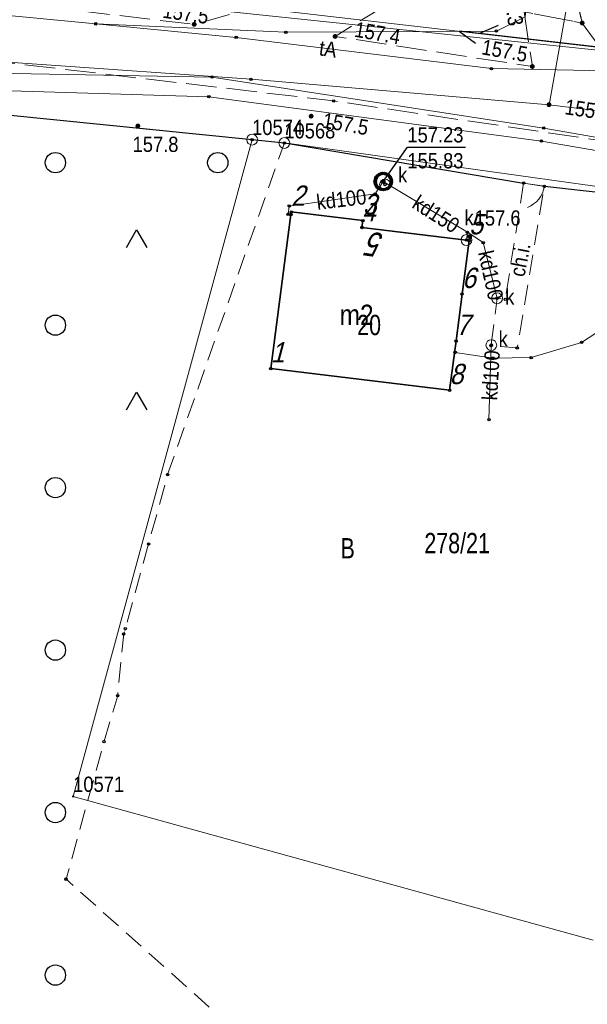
# Model space of a CAD drawing. Header units: metres. Extents: x 5548743 to 5556416, y 5707500 to 5714000.
# Tile 75 of 244: x 5554920 to 5554962, y 5709124 to 5709197. Entities that reach past the tile are written whole.
import ezdxf
from ezdxf.enums import TextEntityAlignment as Align

# ---------------------------------------------------------------- set-up
doc = ezdxf.new("R2010")
doc.units = ezdxf.units.M
for name, pattern in [('1.5_0.75', [2.25, 1.5, -0.75]), ('2.25_0.75', [3, 2.25, -0.75]), ('219-1000', [0]), ('otof_1000', [0]), ('sutp_1000', [0])]:
    doc.linetypes.add(name, pattern=pattern)
doc.layers.get('0').update_dxf_attribs({"color": 2, "lineweight": 5})
doc.styles.get("Standard").update_dxf_attribs({"font": 'Working1250', "width": 0.75})
doc.linetypes.add('902-1000', pattern='A,5,0,[1,ksztalty.shx,S=1,R=0,X=0,Y=0],5', length=10)

# ---------------------------------------------------------------- blocks, each defined once
blk = doc.blocks.new('PUNKTBUD')
at = {"color": 0}
blk.add_circle((0, 0), 0.09, dxfattribs=at)
blk = doc.blocks.new('202')
at = {"color": 0, "linetype": 'Continuous', "lineweight": 0}
blk.add_circle((0, 0), 0.4, dxfattribs=at)
blk = doc.blocks.new('203')
at = {"linetype": 'Continuous', "lineweight": 0}
h = blk.add_hatch(color=0, dxfattribs=at)
edge = h.paths.add_edge_path()
edge.add_arc((0, 0), 0.09, 0, 360)
blk = doc.blocks.new('PW01')
at = {"linetype": 'Continuous', "lineweight": 13}
h = blk.add_hatch(color=0, dxfattribs=at)
edge = h.paths.add_edge_path()
edge.add_arc((0, 0), 0.18, 0, 360)
blk = doc.blocks.new('US22')
at = {"color": 0, "linetype": 'Continuous', "lineweight": 0}
blk.add_circle((0, 0), 0.4, dxfattribs=at)
blk = doc.blocks.new('SUTP')
at = {"color": 0, "linetype": 'Continuous'}
for p, q in [((0, 0), (1.299, 0.75)), ((13.848, 0), (12.549, 0.75)), ((0, 0), (13.848, 0)), ((2.799, -0.75), (1.5, 0)), ((11.049, -0.75), (12.348, 0))]:
    blk.add_line(p, q, dxfattribs=at)
blk = doc.blocks.new('OK04')
at = {"color": 0, "linetype": 'Continuous', "lineweight": 0}
blk.add_arc((2, 0), 2, 120, 180, dxfattribs=at)
blk = doc.blocks.new('OTZK3')
at = {"color": 0, "linetype": 'Continuous'}
for p, q in [((-0.75, -0.433), (0, 0.866)), ((0, 0.866), (0.75, -0.433))]:
    blk.add_line(p, q, dxfattribs=at)
blk = doc.blocks.new('OTZK1')
at = {"color": 0, "linetype": 'Continuous'}
blk.add_circle((0, 0), 0.75, dxfattribs=at)
blk = doc.blocks.new('PIKIETAW1891')
at = {"color": 0}
blk.add_circle((0, 0), 0.09, dxfattribs=at)

msp = doc.modelspace()

# ---------------------------------------------------------------- linework, layer by layer
at = {"layer": '218-kontur użytku gruntowego', "color": 3, "linetype": 'CONTINUOUS', "lineweight": 18, "flags": 128}
for points in [[(5554934.6, 5709197.33), (5554965.22, 5709194.14)], [(5554965.22, 5709194.14), (5554934.6, 5709197.33)], [(5554937.11, 5709187.8), (5554857.11, 5709195.87)], [(5554857.11, 5709195.87), (5554937.11, 5709187.8)], [(5554937.11, 5709187.8), (5554923.89, 5709139.29)], [(5554923.89, 5709139.29), (5554937.11, 5709187.8)], [(5554939.49, 5709187.55), (5554937.11, 5709187.8)], [(5554937.11, 5709187.8), (5554939.49, 5709187.55)], [(5554977.6, 5709182.24), (5554939.49, 5709187.55)], [(5554939.49, 5709187.55), (5554977.6, 5709182.24)], [(5554923.89, 5709139.29), (5554962.31, 5709128.68)], [(5554962.31, 5709128.68), (5554923.89, 5709139.29)]]:
    msp.add_lwpolyline(points, dxfattribs=at)
at = {"layer": '219-działka ewidencyjna', "color": 7, "linetype": '219-1000', "lineweight": 18, "flags": 128}
for points in [[(5554965.22, 5709194.14), (5554934.6, 5709197.33)], [(5554857.11, 5709195.87), (5554937.11, 5709187.8)], [(5554937.11, 5709187.8), (5554923.89, 5709139.29)], [(5554937.11, 5709187.8), (5554939.49, 5709187.55)], [(5554939.49, 5709187.55), (5554977.6, 5709182.24)], [(5554923.89, 5709139.29), (5554962.31, 5709128.68)]]:
    msp.add_lwpolyline(points, dxfattribs=at)
at = {"layer": '312-budynek ewidencyjny', "color": 7, "linetype": 'CONTINUOUS', "lineweight": 35, "flags": 128}
for points in [[(5554938.49, 5709170.89), (5554940, 5709182.46)], [(5554940, 5709182.46), (5554945.29, 5709181.82)], [(5554945.29, 5709181.82), (5554945.22, 5709181.31)], [(5554945.22, 5709181.31), (5554953.14, 5709180.35)], [(5554953.14, 5709180.35), (5554952.62, 5709176.39)], [(5554952.62, 5709176.39), (5554952.18, 5709172.93)], [(5554952.18, 5709172.93), (5554951.7, 5709169.29)], [(5554951.7, 5709169.29), (5554938.49, 5709170.89)]]:
    msp.add_lwpolyline(points, dxfattribs=at)
at = {"layer": 'chodnik', "color": 7, "linetype": '1.5_0.75', "lineweight": 18, "flags": 128}
msp.add_lwpolyline([(5554957.16, 5709184.59), (5554955.81, 5709176), (5554955.2, 5709176.08), (5554954.76, 5709172.59), (5554956.69, 5709172.41), (5554958.7, 5709184.35)], close=True, dxfattribs=at)
at = {"layer": 'furtka', "color": 7, "linetype": 'otof_1000', "lineweight": 18, "flags": 128}
msp.add_lwpolyline([(5554958.7, 5709184.35), (5554957.16, 5709184.59)], dxfattribs=at)
at = {"layer": 'jezdnia', "color": 7, "linetype": '2.25_0.75', "lineweight": 18, "flags": 128}
for points in [[(5554717.46, 5709221.61), (5554716.96, 5709216.34), (5554728.64, 5709215.67), (5554775.93, 5709210.62), (5554782.05, 5709209.96), (5554826.5, 5709205.74), (5554878.37, 5709198.24), (5554943.14, 5709190.66), (5555001.12, 5709182.04), (5555003.76, 5709177.73), (5555010.54, 5709177.44), (5555013.5, 5709180.41), (5555057.53, 5709174.57), (5555076.46, 5709171.71), (5555082.17, 5709172.29), (5555083.25, 5709176.06), (5555059.01, 5709179.27), (5555001.7, 5709187.38), (5554966.18, 5709191.8), (5554963.34, 5709193.88), (5554961.49, 5709196.41), (5554957.2, 5709197.24), (5554957.81, 5709193.2), (5554943.24, 5709195.42), (5554947.46, 5709198.02), (5554940.45, 5709198.43), (5554932.83, 5709196.31), (5554879.01, 5709202.67), (5554826.73, 5709209.45), (5554775.98, 5709215.02), (5554763.05, 5709216.14), (5554728.6, 5709219.93)], [(5554940.45, 5709198.43), (5554947.46, 5709198.02), (5554955.82, 5709204.87), (5554957.2, 5709197.24), (5554961.49, 5709196.41), (5554960.77, 5709199.54), (5554961.4, 5709211.6), (5554956.63, 5709212.04), (5554953.96, 5709208.42), (5554948.12, 5709203.2), (5554946.17, 5709201.46), (5554943.68, 5709200.14)]]:
    msp.add_lwpolyline(points, close=True, dxfattribs=at)
at = {"layer": 'ogrodzenie trwałe', "color": 7, "linetype": '902-1000', "lineweight": 25, "flags": 128}
for points in [[(5554767.49, 5709206.27), (5554857.11, 5709195.87), (5554937.11, 5709187.8), (5554939.49, 5709187.55)], [(5554939.49, 5709187.55), (5554957.16, 5709184.59)], [(5554958.7, 5709184.35), (5554977.6, 5709182.24), (5555003.43, 5709178.26)]]:
    msp.add_lwpolyline(points, dxfattribs=at)
at = {"layer": 'przewód kanalizacyjny', "color": 34, "linetype": 'CONTINUOUS', "lineweight": 18, "flags": 128}
for points in [[(5554939.97, 5709182.26), (5554939.77, 5709182.29), (5554939.85, 5709182.89), (5554946.2, 5709183.79), (5554946.8, 5709184.71)], [(5554953.01, 5709180.96), (5554946.8, 5709184.71)], [(5554953.01, 5709180.96), (5554952.94, 5709180.38)], [(5554955.2, 5709176.08), (5554954.18, 5709180.19), (5554953.01, 5709180.96)], [(5554954.78, 5709172.62), (5554954.6, 5709167.12)]]:
    msp.add_lwpolyline(points, dxfattribs=at)
at = {"layer": 'przewód telekomunikacyjny napowietrzny', "color": 30, "linetype": 'sutp_1000', "lineweight": 18, "flags": 128}
msp.add_lwpolyline([(5554924.33, 5709199.06), (5554966.17, 5709194.22)], dxfattribs=at)
msp.add_lwpolyline([(5554924.33, 5709199.06), (5554966.17, 5709194.22)], dxfattribs=at)
at = {"layer": 'przewód telekomunikacyjny podziemny', "color": 30, "linetype": 'CONTINUOUS', "lineweight": 18, "flags": 128}
for points in [[(5554925.56, 5709196.35), (5554939.6, 5709195.73), (5554955.15, 5709195.82), (5554957.28, 5709196.88), (5554960.04, 5709223.33)], [(5554925.56, 5709196.35), (5554939.6, 5709195.73), (5554955.15, 5709195.82), (5554957.28, 5709196.88), (5554960.04, 5709223.33)], [(5554925.56, 5709196.35), (5554913.94, 5709197.47), (5554852.96, 5709205.89), (5554828.91, 5709209.01), (5554789.82, 5709213.85), (5554763.3, 5709216.16), (5554727.66, 5709221.01), (5554714.2, 5709222.86)], [(5554714.01, 5709216.59), (5554713.9, 5709215.42), (5554727.27, 5709213.85), (5554762.04, 5709209.65), (5554789.46, 5709206.89), (5554828.23, 5709202.12), (5554850.71, 5709199.22), (5554908.67, 5709191.73), (5554933.91, 5709190.97), (5554958.48, 5709187.69), (5555003.43, 5709179.99), (5555037.45, 5709174.45), (5555074.43, 5709169.6)], [(5554714.01, 5709216.59), (5554727.68, 5709215.19), (5554762.17, 5709211.02), (5554789.45, 5709208.5), (5554828.27, 5709204.42), (5554851.1, 5709201.05), (5554908.76, 5709192.88), (5554934.14, 5709192.42), (5554958.65, 5709188.65), (5555002.81, 5709180.94), (5555037.7, 5709175.74), (5555074.67, 5709170.26)], [(5554925.56, 5709196.35), (5554935.93, 5709195.35), (5554954.79, 5709193.04), (5554965.71, 5709192.82)], [(5554925.56, 5709196.35), (5554935.93, 5709195.35), (5554954.79, 5709193.04), (5554965.71, 5709192.82)]]:
    msp.add_lwpolyline(points, dxfattribs=at)
at = {"layer": 'przewód wodociągowy', "color": 5, "linetype": 'CONTINUOUS', "lineweight": 18, "flags": 128}
for points in [[(5554994.78, 5709449.24), (5554994.53, 5709443.14), (5554986.57, 5709390.91), (5554981.42, 5709347.23), (5554974.91, 5709292.13), (5554969.9, 5709251.78), (5554969.07, 5709245.86), (5554967.8, 5709239.23), (5554959.04, 5709190.38)], [(5554994.78, 5709449.24), (5554994.53, 5709443.14), (5554986.57, 5709390.91), (5554981.42, 5709347.23), (5554974.91, 5709292.13), (5554969.9, 5709251.78), (5554969.07, 5709245.86), (5554967.8, 5709239.23), (5554959.04, 5709190.38)], [(5554959.04, 5709190.38), (5554937.03, 5709192.26), (5554904.65, 5709194.53), (5554862.86, 5709200.97), (5554830.73, 5709205.41), (5554781.39, 5709210.41), (5554774.5, 5709211.14), (5554761.18, 5709212.2), (5554723.86, 5709216.19), (5554697.55, 5709218.93), (5554690.19, 5709218.76), (5554687.21, 5709193.04), (5554688.15, 5709180.99), (5554690.96, 5709170.79)], [(5554959.04, 5709190.38), (5554969.39, 5709189.12), (5555001.77, 5709184.16), (5555010.35, 5709182.08)], [(5554969.39, 5709189.12), (5554967.91, 5709182.77), (5554964.92, 5709175.07), (5554961.45, 5709172.82), (5554957.72, 5709171.7), (5554954.91, 5709171.67), (5554952.11, 5709172.08)]]:
    msp.add_lwpolyline(points, dxfattribs=at)
at = {"layer": 'rzedna-Atr2', "color": 7, "flags": 128}
msp.add_lwpolyline([(5554946.8, 5709184.71), (5554948.58, 5709187.24), (5554952.863, 5709187.24)], dxfattribs=at)
at = {"layer": 'skarpa nieumocniona', "color": 7, "linetype": '1.5_0.75', "lineweight": 18, "flags": 128}
msp.add_lwpolyline([(5554961.4, 5709211.6), (5554960.77, 5709199.54), (5554961.49, 5709196.41), (5554963.34, 5709193.88), (5554966.18, 5709191.8), (5555001.7, 5709187.38), (5555059.01, 5709179.27), (5555083.25, 5709176.06), (5555121.43, 5709171.58), (5555200.24, 5709160.42), (5555208.2, 5709166.23), (5555212.58, 5709185.53), (5555210.51, 5709185.21), (5555205.64, 5709167.33), (5555173.19, 5709169.47), (5555014.3, 5709188.43), (5554979.42, 5709192.9), (5554963.33, 5709198.74), (5554964.44, 5709200.72)], close=True, dxfattribs=at)
msp.add_lwpolyline([(5554961.4, 5709211.6), (5554960.77, 5709199.54), (5554961.49, 5709196.41), (5554963.34, 5709193.88), (5554966.18, 5709191.8), (5555001.7, 5709187.38), (5555059.01, 5709179.27), (5555083.25, 5709176.06), (5555121.43, 5709171.58), (5555200.24, 5709160.42), (5555208.2, 5709166.23), (5555212.58, 5709185.53), (5555210.51, 5709185.21), (5555205.64, 5709167.33), (5555173.19, 5709169.47), (5555014.3, 5709188.43), (5554979.42, 5709192.9), (5554963.33, 5709198.74), (5554964.44, 5709200.72)], close=True, dxfattribs=at)
at = {"layer": 'studnia kanalizacyjna', "color": 34, "linetype": 'CONTINUOUS', "lineweight": 18, "flags": 128}
msp.add_lwpolyline([(5554946.78, 5709185.31), (5554946.88, 5709185.3), (5554946.99, 5709185.27), (5554947.09, 5709185.23), (5554947.18, 5709185.18), (5554947.25, 5709185.11), (5554947.31, 5709185.02), (5554947.35, 5709184.93), (5554947.39, 5709184.82), (5554947.4, 5709184.72), (5554947.39, 5709184.62), (5554947.36, 5709184.52), (5554947.32, 5709184.42), (5554947.27, 5709184.33), (5554947.2, 5709184.26), (5554947.11, 5709184.19), (5554947.02, 5709184.15), (5554946.91, 5709184.12), (5554946.81, 5709184.11), (5554946.71, 5709184.12), (5554946.61, 5709184.14), (5554946.51, 5709184.18), (5554946.42, 5709184.24), (5554946.35, 5709184.31), (5554946.28, 5709184.4), (5554946.24, 5709184.49), (5554946.21, 5709184.59), (5554946.2, 5709184.69), (5554946.21, 5709184.79), (5554946.23, 5709184.9), (5554946.27, 5709185), (5554946.33, 5709185.09), (5554946.4, 5709185.16), (5554946.49, 5709185.22), (5554946.59, 5709185.26), (5554946.68, 5709185.3)], close=True, dxfattribs=at)
at = {"layer": 'teren zalesiony', "color": 7, "linetype": '1.5_0.75', "lineweight": 18, "flags": 128}
msp.add_lwpolyline([(5554767.49, 5709206.27), (5554772.78, 5709181.8), (5554776.61, 5709167.89), (5554790.44, 5709124.91), (5554795.71, 5709127.71), (5554796.1, 5709122.9), (5554791.4, 5709120.25), (5554795.42, 5709095.54), (5554802.86, 5709050.38), (5554963.6, 5709049.01), (5554965.73, 5709064.25), (5554965.39, 5709079.34), (5554968.14, 5709086.47), (5554970.76, 5709097.04), (5554959.14, 5709101.21), (5554923.37, 5709133.18), (5554926.17, 5709143.33), (5554927.18, 5709146.74), (5554927.63, 5709151.29), (5554927.74, 5709151.67), (5554929.46, 5709157.94), (5554930.87, 5709163.06), (5554939.49, 5709187.55), (5554937.11, 5709187.8), (5554857.11, 5709195.87)], close=True, dxfattribs=at)

# ---------------------------------------------------------------- block references
at = {"layer": '202-punkt graniczny', "color": 7, "linetype": 'CONTINUOUS', "lineweight": 18}
for p in [(5554937.11, 5709187.8), (5554939.49, 5709187.55)]:
    msp.add_blockref('202', p, dxfattribs=at)
at = {"layer": '203-punkt graniczny', "color": 7, "linetype": 'CONTINUOUS', "lineweight": 18}
msp.add_blockref('203', (5554923.89, 5709139.29), dxfattribs=at)
at = {"layer": 'furtka', "color": 7, "linetype": 'CONTINUOUS', "lineweight": 18, "rotation": 171.142}
msp.add_blockref('OK04', (5554958.7, 5709184.35), dxfattribs=at)
at = {"layer": 'pikieta naturalna', "color": 7, "linetype": 'CONTINUOUS', "lineweight": 13}
for p in [(5554932.83, 5709196.31), (5554961.49, 5709196.41), (5554943.24, 5709195.42), (5554957.81, 5709193.2), (5554941.47, 5709189.53), (5554928.67, 5709188.81), (5554953.19, 5709180.63)]:
    msp.add_blockref('PW01', p, dxfattribs=at)
at = {"layer": 'przewód telekomunikacyjny napowietrzny', "color": 30, "linetype": 'CONTINUOUS', "lineweight": 18, "rotation": 173.401}
msp.add_blockref('SUTP', (5554966.17, 5709194.22), dxfattribs=at)
msp.add_blockref('SUTP', (5554966.17, 5709194.22), dxfattribs=at)
at = {"layer": 'Punkt budynku', "color": 5, "linetype": 'CONTINUOUS', "lineweight": 13}
for p in [(5554940, 5709182.46), (5554945.29, 5709181.82), (5554945.22, 5709181.31), (5554953.14, 5709180.35), (5554952.62, 5709176.39), (5554955.2, 5709176.08), (5554952.18, 5709172.93), (5554954.78, 5709172.62), (5554938.49, 5709170.89), (5554951.7, 5709169.29)]:
    msp.add_blockref('PUNKTBUD', p, dxfattribs=at)
at = {"layer": 'Punkt roboczy BDOT GESUT K1', "color": 6, "linetype": 'CONTINUOUS', "lineweight": 18}
for p in [(5554925.56, 5709196.35), (5554925.56, 5709196.35), (5554925.56, 5709196.35), (5554925.56, 5709196.35), (5554925.56, 5709196.35), (5554932.83, 5709196.31), (5554932.83, 5709196.31), (5554961.49, 5709196.41), (5554961.49, 5709196.41), (5554961.49, 5709196.41), (5554961.49, 5709196.41), (5554939.6, 5709195.73), (5554939.6, 5709195.73), (5554943.24, 5709195.42), (5554943.24, 5709195.42), (5554955.15, 5709195.82), (5554955.15, 5709195.82), (5554935.93, 5709195.35), (5554935.93, 5709195.35), (5554954.79, 5709193.04), (5554954.79, 5709193.04), (5554957.81, 5709193.2), (5554957.81, 5709193.2), (5554934.14, 5709192.42), (5554937.03, 5709192.26), (5554933.91, 5709190.97), (5554943.14, 5709190.66), (5554959.04, 5709190.38), (5554959.04, 5709190.38), (5554959.04, 5709190.38), (5554959.04, 5709190.38), (5554959.04, 5709190.38), (5554941.47, 5709189.53), (5554928.67, 5709188.81), (5554958.65, 5709188.65), (5554937.11, 5709187.8), (5554937.11, 5709187.8), (5554939.49, 5709187.55), (5554939.49, 5709187.55), (5554939.49, 5709187.55), (5554958.48, 5709187.69), (5554946.49, 5709185.22), (5554946.59, 5709185.26), (5554946.68, 5709185.3), (5554946.78, 5709185.31), (5554946.88, 5709185.3), (5554946.99, 5709185.27), (5554947.09, 5709185.23), (5554946.2, 5709184.69), (5554946.21, 5709184.79), (5554946.21, 5709184.59), (5554946.23, 5709184.9), (5554946.24, 5709184.49), (5554946.27, 5709185), (5554946.33, 5709185.09), (5554946.4, 5709185.16), (5554946.8, 5709184.71), (5554946.8, 5709184.71), (5554946.93, 5709184.48), (5554947.18, 5709185.18), (5554947.25, 5709185.11), (5554947.31, 5709185.02), (5554947.35, 5709184.93), (5554947.36, 5709184.52), (5554947.39, 5709184.82), (5554947.39, 5709184.62), (5554947.4, 5709184.72), (5554957.16, 5709184.59), (5554957.16, 5709184.59), (5554957.16, 5709184.59), (5554946.2, 5709183.79), (5554946.28, 5709184.4), (5554946.35, 5709184.31), (5554946.42, 5709184.24), (5554946.51, 5709184.18), (5554946.61, 5709184.14), (5554946.71, 5709184.12), (5554946.81, 5709184.11), (5554946.91, 5709184.12), (5554947.02, 5709184.15), (5554947.11, 5709184.19), (5554947.2, 5709184.26), (5554947.27, 5709184.33), (5554947.32, 5709184.42), (5554958.7, 5709184.35), (5554958.7, 5709184.35), (5554958.7, 5709184.35), (5554939.85, 5709182.89), (5554939.77, 5709182.29), (5554939.97, 5709182.26), (5554953.01, 5709180.96), (5554953.01, 5709180.96), (5554953.01, 5709180.96), (5554952.94, 5709180.38), (5554952.94, 5709180.38), (5554953.19, 5709180.63), (5554954.18, 5709180.19), (5554955.2, 5709176.08), (5554955.2, 5709176.08), (5554955.2, 5709176.08), (5554955.81, 5709176), (5554954.76, 5709172.59), (5554954.78, 5709172.62), (5554954.78, 5709172.62), (5554956.69, 5709172.41), (5554961.45, 5709172.82), (5554952.11, 5709172.08), (5554954.91, 5709171.67), (5554957.72, 5709171.7), (5554954.6, 5709167.12), (5554930.87, 5709163.06), (5554929.46, 5709157.94), (5554927.63, 5709151.29), (5554927.74, 5709151.67), (5554927.18, 5709146.74), (5554926.17, 5709143.33), (5554923.37, 5709133.18)]:
    msp.add_blockref('PIKIETAW1891', p, dxfattribs=at)
at = {"layer": 'rzedna', "color": 5, "linetype": 'CONTINUOUS', "lineweight": 18}
msp.add_blockref('PW01', (5554959.04, 5709190.38), dxfattribs=at)
at = {"layer": 'rzedna', "color": 34, "linetype": 'CONTINUOUS', "lineweight": 18}
msp.add_blockref('PW01', (5554946.8, 5709184.71), dxfattribs=at)
at = {"layer": 'teren zalesiony', "color": 7, "linetype": 'CONTINUOUS', "lineweight": 18}
for name, p in [('OTZK1', (5554922.576, 5709186.096)), ('OTZK1', (5554934.576, 5709186.096)), ('OTZK3', (5554928.576, 5709180.276)), ('OTZK1', (5554922.576, 5709174.096)), ('OTZK3', (5554928.576, 5709168.276)), ('OTZK1', (5554922.576, 5709162.096)), ('OTZK1', (5554922.576, 5709150.096)), ('OTZK1', (5554922.576, 5709138.096)), ('OTZK1', (5554922.576, 5709126.096))]:
    msp.add_blockref(name, p, dxfattribs=at)
at = {"layer": 'właz do komory lub kanału - okrągły', "color": 7, "linetype": 'CONTINUOUS', "lineweight": 18}
for p in [(5554946.93, 5709184.48), (5554952.94, 5709180.38), (5554955.2, 5709176.08), (5554954.78, 5709172.62)]:
    msp.add_blockref('US22', p, dxfattribs=at)

# ---------------------------------------------------------------- texts
at = {"layer": '202-punkt graniczny-Atr103', "color": 7, "width": 0.9}
for s, p in [('10574', (5554937.11, 5709187.8)), ('10574', (5554937.11, 5709187.8)), ('10568', (5554939.49, 5709187.55)), ('10568', (5554939.49, 5709187.55))]:
    msp.add_text(s, height=1.125, dxfattribs=at).set_placement(p, align=Align.BOTTOM_LEFT)
at = {"layer": '203-punkt graniczny-Atr103', "color": 7, "width": 0.9}
msp.add_text('10571', height=1.125, dxfattribs=at).set_placement((5554923.89, 5709139.29), align=Align.BOTTOM_LEFT)
msp.add_text('10571', height=1.125, dxfattribs=at).set_placement((5554923.89, 5709139.29), align=Align.BOTTOM_LEFT)
at = {"layer": '210-oznaczenie konturu użytku gruntowego', "color": 3, "linetype": 'CONTINUOUS', "lineweight": 18, "width": 0.79}
msp.add_text('B', height=1.5, dxfattribs=at).set_placement((5554943.64, 5709156.87))
at = {"layer": '211-numer działki ewidencyjnej', "color": 7, "linetype": 'CONTINUOUS', "lineweight": 18, "width": 0.79}
msp.add_text('278/21', height=1.5, dxfattribs=at).set_placement((5554949.83, 5709157.25))
at = {"layer": '238-Punkt adresowy budynku', "color": 7, "linetype": 'CONTINUOUS', "lineweight": 18, "oblique": 15, "width": 0.79}
msp.add_text('5', height=1.8, rotation=171.773, dxfattribs=at).set_placement((5554946.4, 5709180.92), align=Align.CENTER)
at = {"layer": '312-oznaczenie budynku ewidencyjnego', "color": 7, "linetype": 'CONTINUOUS', "lineweight": 18, "width": 0.79}
msp.add_text('20', height=1.5, dxfattribs=at).set_placement((5554944.87, 5709173.36))
at = {"layer": '312-oznaczenie budynku ewidencyjnego-Atr117', "color": 7, "width": 0.9}
msp.add_text('m2', height=1.5, dxfattribs=at).set_placement((5554944.83, 5709174.86), align=Align.MIDDLE_CENTER)
at = {"layer": 'chodnik-Atr17', "color": 7, "width": 0.9}
msp.add_text('ch.i.', height=1.125, rotation=79.144, dxfattribs=at).set_placement((5554957.22, 5709177.61))
at = {"layer": 'pikieta naturalna-Atr2', "color": 7, "width": 0.9}
for s, rotation, p in [('157.3', 278.903, (5554955.53, 5709199.48)), ('157.5', 351.958, (5554930.45, 5709196.81)), ('157.4', 350.033, (5554944.61, 5709195.41)), ('157.5', 350.033, (5554954, 5709194.11)), ('157.5', 350.235, (5554942.25, 5709188.69))]:
    msp.add_text(s, height=1.125, rotation=rotation, dxfattribs=at).set_placement(p)
for s, p in [('157.8', (5554928.28, 5709186.89)), ('157.6', (5554953.55, 5709181.45))]:
    msp.add_text(s, height=1.125, dxfattribs=at).set_placement(p)
at = {"layer": 'przewód kanalizacyjny-Atr1', "color": 34, "width": 0.9}
for s, rotation, p in [('kd100', 6.804, (5554941.87, 5709183.17)), ('kd150', -32.441, (5554949.14, 5709183.29)), ('kd100', -77.471, (5554954.34, 5709179.58)), ('kd100', 86.872, (5554954.65, 5709168.55))]:
    msp.add_text(s, height=1.125, rotation=rotation, dxfattribs=at).set_placement(p, align=Align.MIDDLE_LEFT)
at = {"layer": 'przewód telekomunikacyjny podziemny-Atr1', "color": 30, "width": 0.9}
msp.add_text('tA', height=1.125, rotation=351.707, dxfattribs=at).set_placement((5554942.09, 5709194.59), align=Align.MIDDLE_LEFT)
at = {"layer": 'Punkt budynku-Atr104', "color": 5, "oblique": 15, "width": 0.9}
for s, p in [('2', (5554940, 5709182.46)), ('4', (5554945.22, 5709181.31)), ('3', (5554945.29, 5709181.82)), ('5', (5554953.14, 5709180.35)), ('6', (5554952.62, 5709176.39)), ('7', (5554952.18, 5709172.93)), ('1', (5554938.49, 5709170.89)), ('8', (5554951.7, 5709169.29))]:
    msp.add_text(s, height=1.5, dxfattribs=at).set_placement(p, align=Align.BOTTOM_LEFT)
at = {"layer": 'rzedna-Atr2', "color": 5, "width": 0.9}
msp.add_text('155.85', height=1.125, rotation=351.722, dxfattribs=at).set_placement((5554960.23, 5709190.24), align=Align.MIDDLE_LEFT)
at = {"layer": 'rzedna-Atr2', "color": 34, "width": 0.9}
msp.add_text('157.23', height=1.125, dxfattribs=at).set_placement((5554948.58, 5709187.251), align=Align.BOTTOM_LEFT)
at = {"layer": 'rzedna-Atr3', "color": 34, "width": 0.9}
msp.add_text('155.83', height=1.125, dxfattribs=at).set_placement((5554948.58, 5709185.339), align=Align.BOTTOM_LEFT)
at = {"layer": 'właz do komory lub kanału - okrągły-Atr17', "color": 7, "width": 0.9}
for p in [(5554947.89, 5709184.64), (5554952.8, 5709181.46), (5554955.8, 5709175.62), (5554955.32, 5709172.52)]:
    msp.add_text('k', height=1.125, dxfattribs=at).set_placement(p)

doc.saveas('drawing.dxf')
